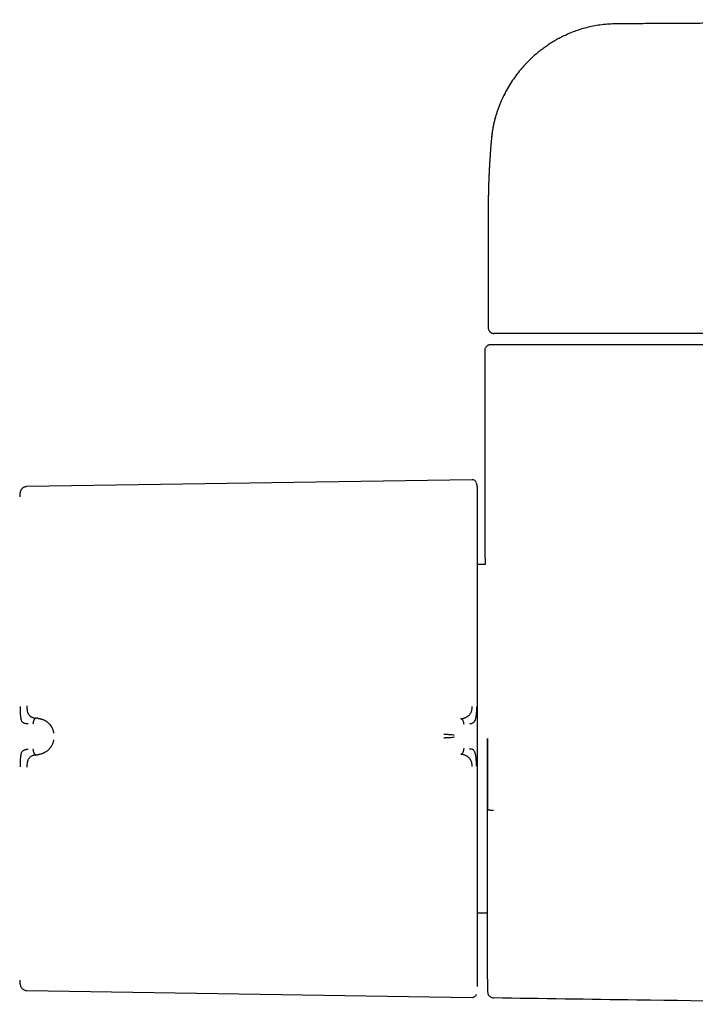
# Model space of a CAD drawing. Header units: millimetres. Extents: x 8 to 1795, y 12 to 2812.
# Tile 5 of 31: x 741 to 801, y 1339 to 1426. Entities that reach past the tile are written whole.
import ezdxf

# ---------------------------------------------------------------- set-up
doc = ezdxf.new("R2010")
doc.units = ezdxf.units.MM

msp = doc.modelspace()

# ---------------------------------------------------------------- linework, layer by layer
at = {"color": 7, "linetype": 'Continuous', "lineweight": 30}
for p, q in [((782.518, 1409.281), (782.518, 1398.842)), ((782.523, 1409.326), (782.523, 1409.281)), ((782.218, 1396.842), (782.218, 1383.317)), ((781.105, 1385.485), (742.006, 1384.882)), ((781.59, 1384.518), (781.578, 1384.684)), ((782.24, 1378.042), (781.59, 1378.042)), ((742.953, 1364.528), (742.801, 1364.54)), ((742.801, 1361.309), (742.953, 1361.324)), ((781.59, 1347.446), (782.415, 1347.446)), ((742.006, 1340.606), (781.105, 1340.004))]:
    msp.add_line(p, q, dxfattribs=at)
for centre, radius, start, end in [((781.111, 1385.088), 0.396, 16.61631, 90.88288), ((1782.218, 1362.744), 1000, 181.179813, 181.275386)]:
    msp.add_arc(centre, radius, start, end, dxfattribs=at)
for points, knots in [([(899.418, 1425.906), (897.671, 1425.905), (889.226, 1425.903), (874.081, 1425.876), (859.976, 1425.842), (851.863, 1425.816), (849.741, 1425.809), (847.619, 1425.802), (845.496, 1425.795), (843.375, 1425.787), (841.266, 1425.779), (839.242, 1425.772), (837.315, 1425.764), (835.487, 1425.757), (833.699, 1425.749), (831.951, 1425.742), (830.243, 1425.735), (828.946, 1425.729), (828.039, 1425.725), (827.497, 1425.723), (826.928, 1425.72), (826.327, 1425.717), (825.695, 1425.714), (824.99, 1425.711), (824.208, 1425.708), (823.343, 1425.703), (822.436, 1425.699), (821.479, 1425.695), (820.471, 1425.69), (819.411, 1425.684), (818.307, 1425.679), (817.158, 1425.673), (815.964, 1425.667), (814.725, 1425.661), (813.441, 1425.654), (812.112, 1425.647), (810.738, 1425.64), (809.319, 1425.632), (807.855, 1425.624), (806.347, 1425.616), (804.793, 1425.607), (803.241, 1425.598), (801.692, 1425.589), (800.15, 1425.58), (798.569, 1425.571), (796.951, 1425.561), (795.301, 1425.55), (794.19, 1425.54), (793.632, 1425.535)], [0, 0, 0, 0, 0.049527, 0.239495, 0.429463, 0.449523, 0.469584, 0.489645, 0.509705, 0.529766, 0.549807, 0.569508, 0.587171, 0.604453, 0.621356, 0.637879, 0.654022, 0.669785, 0.674665, 0.679755, 0.685139, 0.690817, 0.696788, 0.703054, 0.710815, 0.718984, 0.727561, 0.736546, 0.746135, 0.756149, 0.766588, 0.777451, 0.78874, 0.800453, 0.812591, 0.825154, 0.838141, 0.851554, 0.865391, 0.879653, 0.89434, 0.909452, 0.923677, 0.938259, 0.953199, 0.968497, 0.984164, 1, 1, 1, 1]), ([(793.632, 1425.535), (793.409, 1425.529), (792.974, 1425.517), (792.336, 1425.446), (791.728, 1425.343), (791.152, 1425.211), (790.607, 1425.054), (790.094, 1424.878), (789.614, 1424.686), (789.165, 1424.482), (788.747, 1424.27), (788.347, 1424.046), (787.965, 1423.812), (787.605, 1423.57), (787.279, 1423.335), (786.987, 1423.108), (786.638, 1422.819), (786.226, 1422.447), (785.769, 1421.983), (785.34, 1421.496), (784.941, 1420.987), (784.562, 1420.444), (784.207, 1419.864), (783.91, 1419.307), (783.664, 1418.779), (783.462, 1418.285), (783.278, 1417.766), (783.115, 1417.222), (782.978, 1416.653), (782.871, 1416.086), (782.83, 1415.706), (782.81, 1415.526)], [0, 0, 0, 0, 0.041428, 0.081257, 0.119522, 0.156246, 0.191445, 0.225127, 0.257295, 0.287935, 0.317016, 0.344531, 0.373478, 0.400441, 0.425415, 0.448392, 0.469392, 0.509904, 0.551682, 0.590768, 0.630898, 0.672067, 0.714271, 0.757578, 0.789644, 0.822788, 0.857005, 0.892305, 0.928697, 0.966153, 1, 1, 1, 1]), ([(784.2, 1419.836), (784.193, 1419.824), (784.137, 1419.729), (784.061, 1419.589), (783.971, 1419.419), (783.907, 1419.292), (783.847, 1419.172), (783.793, 1419.058), (783.743, 1418.951), (783.697, 1418.85), (783.651, 1418.746), (783.598, 1418.623), (783.533, 1418.465), (783.458, 1418.273), (783.374, 1418.046), (783.285, 1417.786), (783.215, 1417.565), (783.168, 1417.405), (783.144, 1417.317), (783.122, 1417.239), (783.102, 1417.161), (783.082, 1417.085), (783.056, 1416.982), (783.026, 1416.855), (782.993, 1416.706), (782.963, 1416.562), (782.936, 1416.425), (782.912, 1416.293), (782.89, 1416.161), (782.869, 1416.023), (782.848, 1415.875), (782.828, 1415.716), (782.812, 1415.572), (782.804, 1415.481), (782.801, 1415.446)], [0, 0, 0, 0, 0.00924, 0.070874, 0.103124, 0.133689, 0.162569, 0.189764, 0.215272, 0.239092, 0.261225, 0.288874, 0.32554, 0.371225, 0.422443, 0.481652, 0.548859, 0.571885, 0.589812, 0.607416, 0.624697, 0.641656, 0.658291, 0.692849, 0.725923, 0.757488, 0.787543, 0.816113, 0.844139, 0.874227, 0.906414, 0.940749, 0.977292, 1, 1, 1, 1]), ([(782.801, 1415.446), (782.799, 1415.416), (782.792, 1415.342), (782.782, 1415.227), (782.771, 1415.104), (782.761, 1414.986), (782.752, 1414.87), (782.742, 1414.756), (782.733, 1414.638), (782.722, 1414.496), (782.709, 1414.332), (782.696, 1414.146), (782.683, 1413.958), (782.669, 1413.766), (782.657, 1413.574), (782.645, 1413.387), (782.635, 1413.209), (782.625, 1413.038), (782.615, 1412.869), (782.606, 1412.698), (782.598, 1412.521), (782.589, 1412.338), (782.58, 1412.147), (782.572, 1411.953), (782.565, 1411.764), (782.558, 1411.584), (782.553, 1411.413), (782.547, 1411.248), (782.543, 1411.083), (782.538, 1410.92), (782.535, 1410.758), (782.531, 1410.597), (782.528, 1410.431), (782.525, 1410.256), (782.523, 1410.099), (782.522, 1409.961), (782.521, 1409.849), (782.52, 1409.737), (782.519, 1409.625), (782.519, 1409.517), (782.518, 1409.414), (782.518, 1409.343), (782.518, 1409.309)], [0, 0, 0, 0, 0.014073, 0.034453, 0.053463, 0.071843, 0.089816, 0.107574, 0.125908, 0.145344, 0.174286, 0.203769, 0.233369, 0.263815, 0.29531, 0.325232, 0.353569, 0.380933, 0.40753, 0.435385, 0.463738, 0.493591, 0.524704, 0.557007, 0.588996, 0.617506, 0.644604, 0.671731, 0.699185, 0.726864, 0.75458, 0.782328, 0.810731, 0.841446, 0.874562, 0.8942, 0.914594, 0.934709, 0.953303, 0.97038, 0.985944, 1, 1, 1, 1]), ([(782.518, 1398.842), (782.521, 1398.803), (782.526, 1398.73), (782.56, 1398.636), (782.594, 1398.575), (782.621, 1398.538), (782.642, 1398.512), (782.672, 1398.48), (782.716, 1398.441), (782.778, 1398.401), (782.852, 1398.368), (782.937, 1398.345), (782.993, 1398.343), (783.024, 1398.342)], [0, 0, 0, 0, 0.1206535, 0.2236334, 0.3039552, 0.3347666, 0.3632496, 0.4006679, 0.4783871, 0.5840529, 0.7015684, 0.840573, 1, 1, 1, 1]), ([(783.253, 1398.342), (783.253, 1398.342), (783.252, 1398.342), (783.25, 1398.342), (783.246, 1398.342), (783.242, 1398.342), (783.238, 1398.342), (783.233, 1398.342), (783.23, 1398.342), (783.228, 1398.342), (783.227, 1398.342), (783.226, 1398.342), (783.224, 1398.342), (783.223, 1398.342), (783.222, 1398.342), (783.219, 1398.342), (783.215, 1398.342), (783.209, 1398.342), (783.202, 1398.342), (783.194, 1398.342), (783.188, 1398.342), (783.182, 1398.342), (783.177, 1398.342), (783.152, 1398.342), (783.1, 1398.342), (783.046, 1398.342), (783.018, 1398.342), (783.021, 1398.342), (783.022, 1398.342)], [0, 0, 0, 0, 0.007098, 0.015378, 0.024839, 0.034649, 0.043776, 0.052903, 0.06203, 0.064029, 0.065774, 0.067837, 0.070218, 0.072918, 0.075936, 0.079273, 0.09009, 0.103316, 0.125041, 0.139826, 0.154331, 0.168837, 0.183346, 0.197858, 0.353332, 0.630969, 0.878854, 1, 1, 1, 1]), ([(783.747, 1398.342), (783.715, 1398.342), (783.652, 1398.342), (783.561, 1398.342), (783.476, 1398.342), (783.411, 1398.342), (783.361, 1398.342), (783.326, 1398.342), (783.293, 1398.342), (783.266, 1398.342), (783.258, 1398.342), (783.253, 1398.342)], [0, 0, 0, 0, 0.124313, 0.250379, 0.373554, 0.499975, 0.581965, 0.664762, 0.749742, 0.866522, 1, 1, 1, 1]), ([(899.418, 1398.342), (898.604, 1398.342), (891.5, 1398.342), (878.105, 1398.342), (859.234, 1398.342), (840.362, 1398.342), (821.49, 1398.342), (802.618, 1398.342), (790.037, 1398.342), (783.747, 1398.342)], [0, 0, 0, 0, 0.021098, 0.184242, 0.347388, 0.510536, 0.673686, 0.836841, 1, 1, 1, 1]), ([(782.718, 1397.342), (782.692, 1397.341), (782.644, 1397.339), (782.573, 1397.322), (782.517, 1397.301), (782.474, 1397.279), (782.443, 1397.26), (782.416, 1397.241), (782.381, 1397.212), (782.333, 1397.165), (782.276, 1397.084), (782.228, 1396.973), (782.222, 1396.887), (782.218, 1396.842)], [0, 0, 0, 0, 0.1454991, 0.2681643, 0.3673559, 0.4262921, 0.4723346, 0.5066467, 0.5367771, 0.6171065, 0.7240581, 0.8540549, 1, 1, 1, 1]), ([(782.964, 1397.342), (782.92, 1397.342), (782.833, 1397.342), (782.756, 1397.342), (782.718, 1397.342), (782.722, 1397.342), (782.723, 1397.342)], [0, 0, 0, 0, 0.285821, 0.571613, 0.857387, 1, 1, 1, 1]), ([(783.479, 1397.342), (783.44, 1397.342), (783.374, 1397.342), (783.299, 1397.342), (783.254, 1397.342), (783.225, 1397.342), (783.177, 1397.342), (783.115, 1397.342), (783.05, 1397.342), (783.009, 1397.342), (782.988, 1397.342), (782.975, 1397.342), (782.968, 1397.342), (782.964, 1397.342)], [0, 0, 0, 0, 0.147238, 0.249495, 0.290237, 0.33113, 0.372378, 0.500043, 0.63078, 0.750475, 0.815443, 0.89847, 1, 1, 1, 1]), ([(899.418, 1397.342), (898.594, 1397.342), (891.466, 1397.342), (878.034, 1397.342), (859.123, 1397.342), (840.212, 1397.342), (821.301, 1397.342), (802.39, 1397.342), (789.782, 1397.342), (783.479, 1397.342)], [0, 0, 0, 0, 0.021327, 0.184432, 0.34754, 0.510649, 0.673762, 0.836879, 1, 1, 1, 1]), ([(781.584, 1384.685), (781.584, 1384.696), (781.582, 1384.723), (781.578, 1384.764), (781.573, 1384.807), (781.568, 1384.844), (781.562, 1384.88), (781.557, 1384.913), (781.552, 1384.939), (781.547, 1384.966), (781.539, 1385.008), (781.525, 1385.068), (781.51, 1385.13), (781.497, 1385.172), (781.492, 1385.189)], [0, 0, 0, 0, 0.148772, 0.351133, 0.476517, 0.579438, 0.660437, 0.72093, 0.744608, 0.76501, 0.810548, 0.867772, 0.949492, 1, 1, 1, 1]), ([(741.418, 1384.379), (741.411, 1384.351), (741.382, 1384.221), (741.377, 1384.087), (741.373, 1383.982)], [0, 0, 0, 0, 0.219601, 1, 1, 1, 1]), ([(742.006, 1384.882), (741.973, 1384.88), (741.904, 1384.875), (741.804, 1384.846), (741.706, 1384.801), (741.617, 1384.739), (741.541, 1384.661), (741.482, 1384.572), (741.437, 1384.477), (741.421, 1384.411), (741.414, 1384.378)], [0, 0, 0, 0, 0.118974, 0.24329, 0.370908, 0.500425, 0.629749, 0.757022, 0.881088, 1, 1, 1, 1]), ([(781.59, 1363.719), (781.59, 1364.007), (781.59, 1364.584), (781.59, 1365.453), (781.59, 1366.327), (781.59, 1367.208), (781.59, 1368.027), (781.59, 1368.783), (781.59, 1369.478), (781.59, 1370.17), (781.59, 1370.859), (781.59, 1371.607), (781.59, 1372.408), (781.59, 1373.26), (781.59, 1374.095), (781.59, 1374.913), (781.59, 1375.704), (781.59, 1376.469), (781.59, 1377.204), (781.59, 1377.911), (781.59, 1378.593), (781.59, 1379.247), (781.59, 1379.871), (781.59, 1380.458), (781.59, 1381.008), (781.59, 1381.482), (781.59, 1381.89), (781.59, 1382.239), (781.59, 1382.562), (781.59, 1382.86), (781.59, 1383.157), (781.59, 1383.445), (781.59, 1383.714), (781.59, 1383.943), (781.59, 1384.133), (781.59, 1384.283), (781.59, 1384.395), (781.59, 1384.471), (781.59, 1384.515), (781.59, 1384.517), (781.59, 1384.518)], [0, 0, 0, 0, 0.025952, 0.051905, 0.078484, 0.105246, 0.132415, 0.154017, 0.175632, 0.197665, 0.219769, 0.241891, 0.270552, 0.29922, 0.328199, 0.35726, 0.386479, 0.415276, 0.444127, 0.473038, 0.50197, 0.53138, 0.560795, 0.590076, 0.619305, 0.648378, 0.671087, 0.693811, 0.71623, 0.738581, 0.760951, 0.788826, 0.816706, 0.844065, 0.871258, 0.898052, 0.924, 0.949742, 0.974865, 1, 1, 1, 1]), ([(782.218, 1383.317), (782.218, 1383.255), (782.219, 1382.839), (782.222, 1382.055), (782.225, 1381.145), (782.228, 1380.421), (782.23, 1379.915), (782.233, 1379.444), (782.235, 1378.993), (782.237, 1378.545), (782.239, 1378.228), (782.24, 1378.06), (782.24, 1378.042)], [0, 0, 0, 0, 0.036113, 0.240572, 0.450651, 0.555759, 0.65187, 0.737556, 0.821823, 0.906234, 0.989816, 1, 1, 1, 1]), ([(741.415, 1365.549), (741.415, 1365.451), (741.415, 1365.26), (741.421, 1364.987), (741.433, 1364.737), (741.457, 1364.526), (741.497, 1364.363), (741.554, 1364.249), (741.625, 1364.184), (741.717, 1364.126), (741.832, 1364.088), (741.966, 1364.069), (742.055, 1364.061), (742.096, 1364.057), (742.109, 1364.056), (742.114, 1364.056), (742.115, 1364.056)], [0, 0, 0, 0, 0.117772, 0.228252, 0.33124, 0.427014, 0.515099, 0.595624, 0.669421, 0.735797, 0.846044, 0.926768, 0.978141, 0.992758, 0.997301, 1, 1, 1, 1]), ([(742.006, 1365.613), (742.006, 1365.569), (742.007, 1365.483), (742.012, 1365.375), (742.02, 1365.288), (742.028, 1365.221), (742.041, 1365.141), (742.062, 1365.052), (742.096, 1364.959), (742.137, 1364.879), (742.181, 1364.821), (742.221, 1364.78), (742.255, 1364.749), (742.292, 1364.719), (742.332, 1364.691), (742.375, 1364.665), (742.42, 1364.641), (742.476, 1364.616), (742.553, 1364.588), (742.663, 1364.557), (742.751, 1364.547), (742.801, 1364.54)], [0, 0, 0, 0, 0.06903, 0.134235, 0.175164, 0.213842, 0.250153, 0.316409, 0.379903, 0.440877, 0.499493, 0.531343, 0.56443, 0.598777, 0.634403, 0.671316, 0.709518, 0.749005, 0.806292, 0.890329, 1, 1, 1, 1]), ([(780.126, 1364.494), (780.126, 1364.494), (780.129, 1364.494), (780.137, 1364.495), (780.155, 1364.497), (780.182, 1364.5), (780.215, 1364.505), (780.25, 1364.511), (780.286, 1364.518), (780.327, 1364.528), (780.372, 1364.541), (780.422, 1364.557), (780.483, 1364.579), (780.551, 1364.608), (780.621, 1364.644), (780.686, 1364.683), (780.744, 1364.724), (780.809, 1364.776), (780.876, 1364.841), (780.943, 1364.924), (780.997, 1365.011), (781.039, 1365.103), (781.07, 1365.202), (781.091, 1365.312), (781.103, 1365.432), (781.104, 1365.519), (781.105, 1365.564)], [0, 0, 0, 0, 0.000491, 0.00471, 0.016802, 0.036352, 0.063454, 0.085778, 0.111551, 0.140816, 0.173613, 0.20998, 0.249951, 0.306472, 0.35978, 0.409814, 0.456539, 0.499944, 0.569692, 0.634786, 0.695347, 0.751725, 0.809512, 0.868825, 0.931233, 1, 1, 1, 1]), ([(781.491, 1365.529), (781.49, 1365.437), (781.488, 1365.255), (781.473, 1364.989), (781.446, 1364.736), (781.397, 1364.5), (781.336, 1364.328), (781.279, 1364.21), (781.198, 1364.117), (781.062, 1364.044), (780.935, 1364.023), (780.87, 1364.013)], [0, 0, 0, 0, 0.12498, 0.249974, 0.375129, 0.4995, 0.626711, 0.691987, 0.75435, 0.875912, 1, 1, 1, 1]), ([(742.801, 1364.54), (742.783, 1364.536), (742.747, 1364.529), (742.698, 1364.489), (742.656, 1364.433), (742.605, 1364.339), (742.558, 1364.202), (742.544, 1364.083), (742.537, 1364.023)], [0, 0, 0, 0, 0.111321, 0.223608, 0.341847, 0.467306, 0.733252, 1, 1, 1, 1]), ([(742.953, 1364.528), (742.953, 1364.528), (742.954, 1364.528), (742.956, 1364.528), (742.966, 1364.527), (742.987, 1364.525), (743.023, 1364.521), (743.064, 1364.516), (743.108, 1364.508), (743.154, 1364.499), (743.206, 1364.487), (743.264, 1364.472), (743.328, 1364.451), (743.397, 1364.426), (743.468, 1364.396), (743.537, 1364.363), (743.601, 1364.329), (743.66, 1364.293), (743.714, 1364.257), (743.763, 1364.222), (743.846, 1364.158), (743.956, 1364.056), (744.081, 1363.904), (744.176, 1363.754), (744.245, 1363.613), (744.295, 1363.484), (744.333, 1363.355), (744.349, 1363.267), (744.356, 1363.225)], [0, 0, 0, 0, 0.000168, 0.001366, 0.004586, 0.016604, 0.036112, 0.063203, 0.085536, 0.111339, 0.140658, 0.173547, 0.210058, 0.250245, 0.293157, 0.333715, 0.371864, 0.407554, 0.440746, 0.471406, 0.499508, 0.598574, 0.690499, 0.775233, 0.835887, 0.893463, 0.948098, 1, 1, 1, 1]), ([(780.395, 1363.973), (780.388, 1364.033), (780.377, 1364.124), (780.343, 1364.237), (780.312, 1364.317), (780.274, 1364.386), (780.23, 1364.442), (780.18, 1364.483), (780.144, 1364.49), (780.126, 1364.494)], [0, 0, 0, 0, 0.2659686, 0.4005763, 0.5318243, 0.6572285, 0.7756467, 0.8883002, 1, 1, 1, 1]), ([(781.59, 1362.11), (781.59, 1362.438), (781.59, 1362.975), (781.59, 1363.511), (781.59, 1363.719)], [0, 0, 0, 0, 0.612782, 1, 1, 1, 1]), ([(744.356, 1362.649), (744.349, 1362.607), (744.333, 1362.52), (744.295, 1362.391), (744.245, 1362.262), (744.192, 1362.153), (744.141, 1362.065), (744.096, 1361.994), (744.047, 1361.926), (743.993, 1361.86), (743.936, 1361.796), (743.874, 1361.735), (743.802, 1361.672), (743.713, 1361.604), (743.635, 1361.554), (743.579, 1361.522), (743.551, 1361.506), (743.522, 1361.491), (743.492, 1361.476), (743.46, 1361.461), (743.428, 1361.446), (743.362, 1361.419), (743.27, 1361.386), (743.16, 1361.357), (743.079, 1361.34), (743.022, 1361.332), (742.987, 1361.327), (742.966, 1361.325), (742.957, 1361.324), (742.954, 1361.324), (742.953, 1361.324), (742.953, 1361.324), (742.953, 1361.324)], [0, 0, 0, 0, 0.0513729, 0.1056652, 0.1631022, 0.2238276, 0.2600471, 0.2973724, 0.3358052, 0.3753432, 0.4159812, 0.457712, 0.5005272, 0.5579595, 0.6251507, 0.6415529, 0.6584298, 0.675777, 0.6935901, 0.7118644, 0.7305947, 0.7497758, 0.8265384, 0.8887841, 0.9369303, 0.9640116, 0.9834945, 0.9954714, 0.9986645, 0.9995643, 0.9998401, 1, 1, 1, 1]), ([(779.542, 1363.049), (779.474, 1363.056), (779.341, 1363.069), (779.148, 1363.082), (778.989, 1363.09), (778.868, 1363.095), (778.744, 1363.098), (778.661, 1363.099), (778.619, 1363.099)], [0, 0, 0, 0, 0.265092, 0.51727, 0.63961, 0.760215, 0.879977, 1, 1, 1, 1]), ([(779.546, 1362.855), (779.477, 1362.846), (779.344, 1362.83), (779.15, 1362.821), (778.99, 1362.814), (778.868, 1362.807), (778.744, 1362.798), (778.661, 1362.788), (778.62, 1362.783)], [0, 0, 0, 0, 0.265292, 0.517949, 0.64034, 0.760779, 0.880223, 1, 1, 1, 1]), ([(782.43, 1362.744), (782.43, 1362.493), (782.43, 1361.99), (782.43, 1361.238), (782.43, 1360.653), (782.43, 1360.236), (782.43, 1359.984), (782.43, 1359.732), (782.43, 1359.48), (782.43, 1359.229), (782.43, 1358.978), (782.43, 1358.529), (782.43, 1357.885), (782.43, 1357.054), (782.43, 1356.327), (782.43, 1355.701), (782.43, 1355.308), (782.43, 1355.054), (782.43, 1354.936), (782.43, 1354.818), (782.43, 1354.701), (782.43, 1354.583), (782.43, 1354.466), (782.43, 1354.167), (782.43, 1353.689), (782.43, 1353.041), (782.43, 1352.493), (782.43, 1352.038), (782.43, 1351.672), (782.43, 1351.294), (782.43, 1350.795), (782.43, 1350.184), (782.43, 1349.49), (782.43, 1348.821), (782.43, 1348.177), (782.43, 1347.559), (782.43, 1346.968), (782.43, 1346.405), (782.43, 1345.873), (782.43, 1345.376), (782.429, 1344.915), (782.429, 1344.491), (782.429, 1344.099), (782.429, 1343.738), (782.429, 1343.41), (782.429, 1343.117), (782.429, 1342.862), (782.43, 1342.645), (782.43, 1342.495), (782.43, 1342.396), (782.43, 1342.331), (782.43, 1342.277), (782.43, 1342.232), (782.43, 1342.197), (782.43, 1342.172), (782.43, 1342.159), (782.43, 1342.151), (782.43, 1342.154), (782.43, 1342.154)], [0, 0, 0, 0, 0.023319, 0.046614, 0.069915, 0.077769, 0.085629, 0.093495, 0.10137, 0.109253, 0.117148, 0.125053, 0.151695, 0.178255, 0.20478, 0.22229, 0.23982, 0.243759, 0.2477, 0.251643, 0.255588, 0.259535, 0.263484, 0.267436, 0.289936, 0.312426, 0.334936, 0.348222, 0.361529, 0.374865, 0.390142, 0.417611, 0.445228, 0.472756, 0.500165, 0.527907, 0.555716, 0.583648, 0.611761, 0.639863, 0.667293, 0.694741, 0.722254, 0.749883, 0.777998, 0.806002, 0.833947, 0.861884, 0.89, 0.903817, 0.917586, 0.931313, 0.945007, 0.958672, 0.972317, 0.985947, 0.999569, 1, 1, 1, 1]), ([(782.467, 1362.744), (782.466, 1362.562), (782.466, 1362.206), (782.466, 1361.684), (782.466, 1361.165), (782.466, 1360.646), (782.466, 1360.127), (782.466, 1359.668), (782.466, 1359.265), (782.466, 1358.915), (782.466, 1358.571), (782.466, 1358.231), (782.466, 1357.754), (782.466, 1357.281), (782.466, 1356.875), (782.466, 1356.697), (782.466, 1356.619), (782.466, 1356.585), (782.466, 1356.569), (782.466, 1356.563), (782.466, 1356.559), (782.466, 1356.558), (782.466, 1356.557), (782.466, 1356.557), (782.466, 1356.557), (782.466, 1356.557), (782.466, 1356.557), (782.466, 1356.557)], [0, 0, 0, 0, 0.087077, 0.170465, 0.250179, 0.336152, 0.419411, 0.499986, 0.55752, 0.614101, 0.669742, 0.724459, 0.779912, 0.902902, 0.957147, 0.981053, 0.991573, 0.996212, 0.998271, 0.99914, 0.999535, 0.999907, 0.999936, 0.99996, 0.99998, 0.99999, 1, 1, 1, 1]), ([(742.115, 1361.791), (742.111, 1361.79), (742.091, 1361.788), (742.047, 1361.783), (741.977, 1361.776), (741.889, 1361.763), (741.793, 1361.74), (741.703, 1361.704), (741.624, 1361.651), (741.553, 1361.583), (741.496, 1361.466), (741.456, 1361.301), (741.433, 1361.088), (741.421, 1360.837), (741.415, 1360.564), (741.415, 1360.374), (741.415, 1360.275)], [0, 0, 0, 0, 0.007539, 0.032602, 0.07418, 0.124929, 0.188679, 0.265565, 0.331914, 0.405634, 0.486045, 0.573984, 0.669568, 0.772326, 0.882537, 1, 1, 1, 1]), ([(742.537, 1361.83), (742.544, 1361.771), (742.558, 1361.651), (742.605, 1361.513), (742.656, 1361.419), (742.698, 1361.363), (742.747, 1361.322), (742.783, 1361.313), (742.801, 1361.309)], [0, 0, 0, 0, 0.266748, 0.532694, 0.658153, 0.776392, 0.888679, 1, 1, 1, 1]), ([(780.126, 1361.365), (780.144, 1361.369), (780.18, 1361.377), (780.23, 1361.418), (780.274, 1361.475), (780.312, 1361.545), (780.344, 1361.624), (780.378, 1361.738), (780.389, 1361.829), (780.396, 1361.89)], [0, 0, 0, 0, 0.1116996, 0.2243535, 0.3427722, 0.4681768, 0.5994249, 0.7340326, 1, 1, 1, 1]), ([(781.491, 1360.308), (781.49, 1360.401), (781.489, 1360.587), (781.479, 1360.798), (781.47, 1360.929), (781.464, 1360.995), (781.457, 1361.067), (781.444, 1361.166), (781.426, 1361.264), (781.406, 1361.351), (781.386, 1361.422), (781.366, 1361.482), (781.347, 1361.53), (781.322, 1361.588), (781.285, 1361.658), (781.2, 1361.746), (781.062, 1361.813), (780.935, 1361.832), (780.87, 1361.842)], [0, 0, 0, 0, 0.125554, 0.251039, 0.290001, 0.310057, 0.344618, 0.393554, 0.456767, 0.493798, 0.534579, 0.576341, 0.60187, 0.627562, 0.693703, 0.759502, 0.875658, 1, 1, 1, 1]), ([(781.59, 1340.97), (781.59, 1340.976), (781.59, 1340.987), (781.59, 1341.046), (781.59, 1341.138), (781.59, 1341.267), (781.59, 1341.422), (781.59, 1341.595), (781.59, 1341.777), (781.59, 1341.985), (781.59, 1342.218), (781.59, 1342.499), (781.59, 1342.838), (781.59, 1343.245), (781.59, 1343.691), (781.59, 1344.178), (781.59, 1344.701), (781.59, 1345.259), (781.59, 1345.849), (781.59, 1346.474), (781.59, 1347.136), (781.59, 1347.834), (781.59, 1348.565), (781.59, 1349.324), (781.59, 1350.109), (781.59, 1350.858), (781.59, 1351.566), (781.59, 1352.225), (781.59, 1352.894), (781.59, 1353.572), (781.59, 1354.317), (781.59, 1355.132), (781.59, 1356.015), (781.59, 1356.903), (781.59, 1357.79), (781.59, 1358.672), (781.59, 1359.544), (781.59, 1360.404), (781.59, 1361.259), (781.59, 1361.826), (781.59, 1362.11)], [0, 0, 0, 0, 0.025584, 0.05117, 0.077404, 0.103828, 0.130677, 0.152041, 0.173419, 0.195242, 0.217142, 0.23906, 0.267512, 0.29597, 0.324782, 0.353689, 0.382787, 0.411491, 0.440267, 0.469148, 0.498049, 0.527491, 0.556939, 0.586301, 0.615625, 0.644825, 0.667655, 0.690501, 0.713078, 0.735595, 0.75813, 0.786264, 0.814404, 0.842056, 0.86955, 0.896665, 0.922944, 0.949025, 0.974507, 1, 1, 1, 1]), ([(742.801, 1361.309), (742.778, 1361.307), (742.735, 1361.301), (742.673, 1361.289), (742.619, 1361.276), (742.572, 1361.263), (742.531, 1361.249), (742.498, 1361.236), (742.44, 1361.212), (742.361, 1361.172), (742.268, 1361.105), (742.194, 1361.035), (742.137, 1360.959), (742.103, 1360.892), (742.079, 1360.832), (742.064, 1360.783), (742.05, 1360.731), (742.036, 1360.664), (742.023, 1360.579), (742.013, 1360.47), (742.007, 1360.349), (742.006, 1360.263), (742.006, 1360.219)], [0, 0, 0, 0, 0.050045, 0.095553, 0.136383, 0.17242, 0.203582, 0.229806, 0.251048, 0.341132, 0.424232, 0.500467, 0.559068, 0.620038, 0.651467, 0.683568, 0.716366, 0.749871, 0.805208, 0.865749, 0.930959, 1, 1, 1, 1]), ([(781.105, 1360.278), (781.105, 1360.323), (781.104, 1360.412), (781.092, 1360.536), (781.071, 1360.646), (781.044, 1360.734), (781.011, 1360.805), (780.974, 1360.869), (780.926, 1360.941), (780.868, 1361.013), (780.801, 1361.08), (780.73, 1361.136), (780.654, 1361.188), (780.569, 1361.236), (780.499, 1361.267), (780.449, 1361.287), (780.419, 1361.298), (780.385, 1361.31), (780.348, 1361.321), (780.307, 1361.333), (780.263, 1361.343), (780.219, 1361.352), (780.18, 1361.358), (780.153, 1361.362), (780.136, 1361.364), (780.129, 1361.364), (780.127, 1361.365), (780.126, 1361.365), (780.126, 1361.365), (780.126, 1361.365), (780.126, 1361.365), (780.126, 1361.365)], [0, 0, 0, 0, 0.069381, 0.134474, 0.194647, 0.249723, 0.286616, 0.328877, 0.376647, 0.440744, 0.499958, 0.554703, 0.614664, 0.6798, 0.750013, 0.76892, 0.790509, 0.814753, 0.841618, 0.871065, 0.903043, 0.937492, 0.964713, 0.984146, 0.995886, 0.998893, 0.999683, 0.9999, 0.999964, 0.999986, 1, 1, 1, 1]), ([(782.977, 1356.416), (782.945, 1356.416), (782.882, 1356.418), (782.788, 1356.426), (782.697, 1356.439), (782.616, 1356.457), (782.551, 1356.479), (782.504, 1356.504), (782.473, 1356.53), (782.468, 1356.548), (782.466, 1356.557)], [0, 0, 0, 0, 0.117756, 0.241746, 0.369545, 0.499904, 0.630385, 0.758466, 0.882529, 1, 1, 1, 1]), ([(782.415, 1347.446), (782.416, 1347.349), (782.416, 1347.11), (782.418, 1346.714), (782.419, 1346.243), (782.421, 1345.724), (782.422, 1345.159), (782.424, 1344.546), (782.426, 1343.906), (782.427, 1343.242), (782.429, 1342.661), (782.43, 1342.295), (782.43, 1342.158)], [0, 0, 0, 0, 0.055152, 0.135344, 0.224454, 0.322484, 0.429434, 0.545304, 0.670094, 0.792322, 0.922045, 1, 1, 1, 1]), ([(741.373, 1341.506), (741.377, 1341.402), (741.382, 1341.267), (741.412, 1341.137), (741.418, 1341.108)], [0, 0, 0, 0, 0.778978, 1, 1, 1, 1]), ([(741.413, 1341.113), (741.425, 1341.064), (741.45, 1340.963), (741.536, 1340.827), (741.646, 1340.723), (741.768, 1340.654), (741.886, 1340.615), (741.967, 1340.609), (742.006, 1340.606)], [0, 0, 0, 0, 0.178564, 0.367716, 0.561633, 0.713087, 0.860093, 1, 1, 1, 1]), ([(781.105, 1340.004), (781.136, 1340.005), (781.2, 1340.009), (781.292, 1340.043), (781.379, 1340.102), (781.452, 1340.186), (781.479, 1340.257), (781.492, 1340.291)], [0, 0, 0, 0, 0.180173, 0.369594, 0.562929, 0.787408, 1, 1, 1, 1]), ([(782.466, 1340.481), (782.469, 1340.442), (782.476, 1340.368), (782.512, 1340.274), (782.552, 1340.205), (782.594, 1340.148), (782.65, 1340.093), (782.732, 1340.036), (782.843, 1339.988), (782.93, 1339.978), (782.977, 1339.973)], [0, 0, 0, 0, 0.149731, 0.277442, 0.376766, 0.450407, 0.545352, 0.671153, 0.825137, 1, 1, 1, 1]), ([(782.977, 1339.986), (787.174, 1339.922), (797.712, 1339.762), (813.322, 1339.564), (824.735, 1339.449), (829.808, 1339.398)], [0, 0, 0, 0, 0.26891, 0.67506, 1, 1, 1, 1])]:
    msp.add_open_spline(points, degree=3, knots=knots, dxfattribs=at)

doc.saveas('drawing.dxf')
